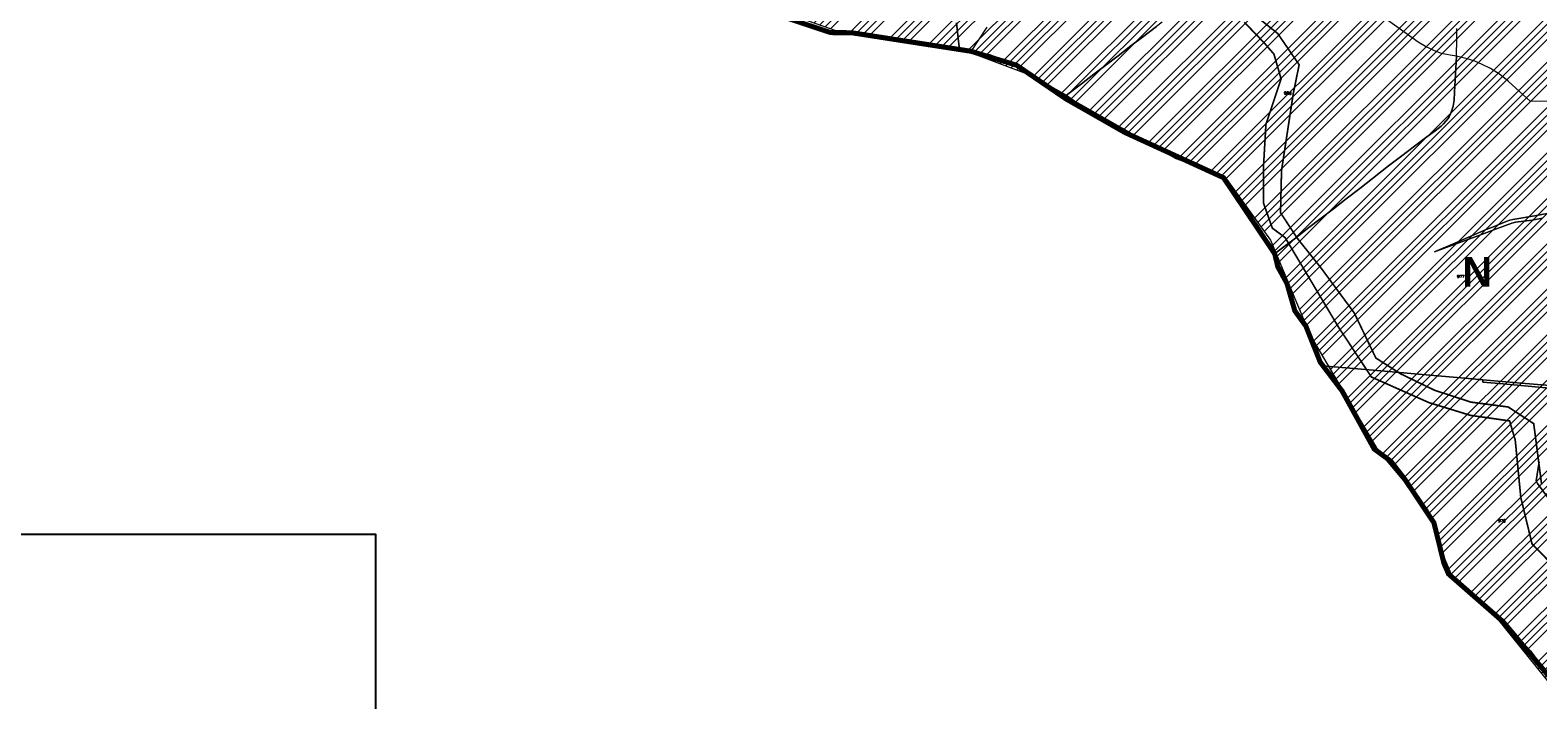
# Model space of a CAD drawing. Header units: metres. Extents: x 578835 to 593571, y 248557 to 255108.
# Tile 17 of 251: x 579947 to 581736, y 250535 to 251329. Entities that reach past the tile are written whole.
import ezdxf

# ---------------------------------------------------------------- set-up
doc = ezdxf.new("R2010")
doc.units = ezdxf.units.M
doc.linetypes.add('CACHEX2', pattern=[0.75, 0.5, -0.25])
doc.linetypes.add('SOLID_LINE', pattern=[0])
for name, color, linetype, lineweight in [('Cad-HYDROGRAPHI_COURS_D_EAU28', 5, 'SOLID_LINE', 0), ('Cad-PARCELLAIRE_PARCELLE1', 250, 'SOLID_LINE', 0), ('Cad-RESEAU_ROUT_LIMITE_DE_VOIE_P23', 8, 'SOLID_LINE', 0), ('Cad-TOPONYMIE_NUMERO_DE_PARCELL182', 250, 'SOLID_LINE', 0), ('PLU', 7, 'CACHEX2', 5), ('PPRIF - contour', 10, 'Continuous', 9)]:
    doc.layers.add(name, color=color, linetype=linetype, lineweight=lineweight)
doc.layers.add('PLU nom', color=7, linetype='Continuous')
doc.layers.add('présentation - une seule planche', color=7, linetype='Continuous')
doc.styles.add('Présentation POS', font='ARCHITRN.TTF', dxfattribs={"height": 120})
doc.styles.get("Standard").update_dxf_attribs({"font": 'arialbd_0.ttf', "height": 50})
doc.styles.add('TEXTSTYLE_45_11', font='txt.shx', dxfattribs={"oblique": 50})

msp = doc.modelspace()

# ---------------------------------------------------------------- hatches: boundary and pattern name
at = {"layer": 'PPRIF - contour', "lineweight": 15}
h = msp.add_hatch(dxfattribs=at)
h.set_pattern_fill('ANSI34', color=30, scale=2, style=0)
h.paths.add_polyline_path([(583168.6, 249236.6), (583178, 249273.4), (583184.2, 249314.4), (583186.9, 249348.5), (583183.8, 249412.7), (583188.3, 249497.8), (583209.6, 249638.6), (583209.6, 249654.2), (583202.9, 249764.7), (583181.2, 249772.5), (583212.2, 249841.8), (583235.3, 249974.6), (583193.5, 249985.1), (583186, 250045.5), (583188.3, 250067.2), (583195.8, 250078.1), (583245.8, 250078.4), (583251, 250132.9), (583194.3, 250138.8), (583209.9, 250168.3), (583209.2, 250188.5), (583208.2, 250203.8), (583217.4, 250267.6), (583213.6, 250277.4), (583257, 250284.7), (583262.3, 250350.3), (583266.2, 250436.4), (583274.5, 250436.7), (583214.4, 250499.3), (583184.6, 250537.4), (583218.9, 250547.1), (583241.1, 250552.1), (583269.7, 250547.1), (583271.2, 250569.5), (583274.9, 250580.7), (583286.5, 250597.8), (583293.7, 250716.6), (583278.7, 250731.4), (583193.7, 250750.3), (583156.8, 250759.3), (583135.7, 250831.5), (583141.4, 250856.5), (583145.7, 250864), (583161.1, 250891.6), (583169.3, 250905.2), (583172.6, 250920.3), (583171.5, 250936.4), (583169.3, 250950.6), (583181.9, 251003.3), (583206.9, 251084), (583216.6, 251114.1), (583232.4, 251161.8), (583245.3, 251209.4), (583234.5, 251210.9), (583234.1, 251288.1), (583244.7, 251288.4), (583237.9, 251328.7), (583229.5, 251356), (583200.1, 251357.4), (583190.5, 251371.4), (583189.7, 251379.6), (583190.1, 251406.1), (583244.2, 251415.8), (583256, 251419), (583270.7, 251430.9), (583295.5, 251440.9), (583325.2, 251451.6), (583340.9, 251464.4), (583366, 251457.9), (583398.6, 251444.9), (583422.1, 251436.4), (583417.6, 251462.9), (583418.1, 251496), (583409.1, 251546.1), (583400.1, 251585.2), (583360, 251579.2), (583345, 251609.2), (583333.9, 251624.8), (583325.9, 251633.3), (583319.4, 251648.3), (583296.3, 251649.3), (583292.3, 251666.9), (583282, 251764.4), (583240.6, 251790), (583212.8, 251805.8), (583221.3, 251831.8), (583251.4, 251830.5), (583273, 251828.2), (583262.7, 251903.9), (583199.7, 251895.4), (583192.9, 251945.3), (583256.3, 251954.3), (583243.7, 252050.5), (583214.5, 252068.3), (583208.7, 252073.7), (583201.9, 252137.9), (583178.1, 252135.2), (583184, 252176.1), (583226.7, 252181.7), (583216.8, 252253.1), (583211, 252307.9), (583193.4, 252422.3), (583179, 252519.8), (583167.7, 252607.7), (583178.5, 252614.4), (583188.3, 252625.4), (583184.9, 252642), (583192.1, 252639.8), (583210.9, 252641.9), (583205, 252676.9), (583200.1, 252708.5), (583205, 252708), (583195, 252797.4), (583191, 252799.3), (583173.5, 252800.6), (583168.1, 252797.6), (583165.7, 252793.8), (583165.7, 252787.7), (583073, 252815.4), (583065.7, 252814.1), (583065.9, 252812.7), (583046.9, 252808.3), (583047, 252816), (582997.1, 252812.4), (582995.9, 252782.4), (582980.2, 252787.7), (582949.9, 252804.9), (582947.3, 252800.7), (582935.2, 252777.6), (582924.4, 252768.8), (582917.3, 252760.6), (582910.9, 252748.5), (582903.8, 252736.4), (582880, 252724.9), (582817.6, 252706.2), (582782.6, 252696.4), (582747.7, 252696.6), (582653.2, 252726.3), (582583.5, 252736.7), (582547.5, 252745.9), (582391.9, 252693.8), (582342.7, 252696.6), (582258, 252701.1), (582228.9, 252730), (582194.3, 252754.7), (582137.1, 252749.1), (582028.4, 252701.2), (581997, 252701.8), (581923.1, 252644), (581895.4, 252653.8), (581783, 252699.9), (581749.2, 252724.5), (581694.5, 252730.6), (581626.9, 252779.7), (581623.7, 252832.1), (581569, 252867.1), (581549.9, 252902.8), (581520.9, 252875.8), (581488.9, 252861.1), (581415.1, 252871.7), (581334, 252861.2), (581285.9, 252845.9), (581226.3, 252859.4), (581213.3, 252849), (581176.8, 252829.2), (581135.6, 252832.3), (581093.8, 252851.3), (581026.2, 252865.7), (580894.2, 252860), (580764.2, 252821.8), (580666.3, 252837.9), (580607, 252807.3), (580553.4, 252826), (580518.4, 252831.2), (580426.2, 252844.6), (580314.8, 252864.5), (580232.5, 252861.6), (580193.3, 252877.9), (579737.7, 252731.1), (579339.3, 252594.9), (579467.3, 252530), (579492.3, 252526.5), (579537.9, 252506.9), (579628.3, 252502), (579673.3, 252488.3), (579756.6, 252421.2), (579801.6, 252412.3), (579849.5, 252376.7), (579890.1, 252373.2), (579954.1, 252363), (580003.1, 252331.2), (580020.7, 252319.9), (580037.8, 252307.6), (580048.5, 252295.4), (580067.1, 252269.5), (580095.5, 252178.5), (580127.7, 252086.6), (580157.2, 252011.7), (580209.3, 251928.5), (580208.4, 251858.2), (580196.2, 251818.1), (580206.3, 251790.3), (580227.1, 251716.5), (580274.5, 251674), (580324.8, 251599.6), (580345.2, 251568), (580352.3, 251548.4), (580380.6, 251474.6), (580498.1, 251465.1), (580632.3, 251425.6), (580688.9, 251403.8), (580903, 251328.7), (581057.2, 251304.5), (581128.9, 251277.4), (581306.2, 251176.5), (581363.6, 251156.1), (581418.4, 251079.7), (581465.7, 250967.2), (581546, 250830.9), (581604.7, 250760.4), (581621.3, 250710.8), (581635.3, 250677.6), (581677.4, 250643.3), (581761.5, 250538.8), (581878, 250481.6), (581978.4, 250416), (582083.6, 250336.2), (582132.1, 250253), (582193.1, 250147.3), (582211.3, 250118.2), (582217.8, 250080.3), (582244.2, 249930.1), (582252.9, 249788.8), (582279.9, 249720.7), (582264.1, 249693.2), (582229.1, 249577), (582243.7, 249504.2), (582236.5, 249458.4), (582233.1, 249417.2), (582207.9, 249404.1), (582210.7, 249314.7), (582282.5, 249136.4), (582365.8, 249069.6), (582329.5, 248868.7), (582370.3, 248802.9), (582390, 248830.9), (582435.3, 248829.4), (582475.8, 248930.6), (582488.2, 248933.8), (582505, 248934.9), (582536.6, 248931), (582545.6, 248873.5), (582547.7, 248837.8), (582559.3, 248733.3), (582660.3, 248732), (582707.7, 248722.6), (582711.1, 248844.3), (582713.8, 248853.6), (582730.1, 248933.3), (582770.6, 249048.6), (582781.2, 249070.8), (582782.9, 249074.1), (582786.7, 249073.5), (582794.3, 249066.4), (582796, 249060.4), (582802, 249037.4), (582837.5, 249029.2), (582847.9, 249019.4), (582859.4, 249022.7), (582870.9, 249021.6), (582882.9, 249029.8), (582897.7, 249024.9), (582894.4, 249004.6), (582898.8, 248991.5), (582903.2, 248984.9), (582914.7, 248986), (582980.9, 249040.1), (583036.7, 249107.5), (583089.8, 249152.9), (583097, 249144.7), (583169.3, 249123.7), (583150.9, 249178.9), (583158.8, 249200.1)])

# ---------------------------------------------------------------- linework, layer by layer
at = {"layer": 'Cad-HYDROGRAPHI_COURS_D_EAU28'}
for points in [[(581754.8, 251113), (581734.2, 251109.1), (581706, 251104.2), (581702.4, 251103.6), (581698.1, 251101.9), (581682, 251095.3), (581674.4, 251092.3), (581652.7, 251082.9), (581634.4, 251075.2), (581613, 251066), (581634.2, 251073.7), (581650.4, 251079.7), (581668.9, 251086.7), (581686.5, 251093.2), (581704.8, 251100.1), (581709.2, 251101.3), (581729, 251103.7), (581741, 251105.9)], [(581749.7, 250907.5), (581715.9, 250910.3), (581670.5, 250914.2), (581670.4, 250911.5), (581694.5, 250909.3), (581749.4, 250904.3)], [(581737, 250817), (581733.6, 250794.5), (581735.2, 250791.2), (581747.6, 250774.6)]]:
    msp.add_lwpolyline(points, dxfattribs=at)
at = {"layer": 'Cad-PARCELLAIRE_PARCELLE1'}
for points in [[(581046.2, 251337.5), (581048.2, 251319.4), (581049.8, 251305.4), (581012.7, 251311.1), (580982.4, 251315.6), (580965.8, 251318.4), (580951.7, 251321.2), (580934.7, 251324.4), (580921.4, 251325.8), (580897, 251325.9), (580867, 251335.9)], [(581081.9, 251332.6), (581063.1, 251303.8), (581049.8, 251305.4), (581048.2, 251319.4), (581046.2, 251337.5)], [(581081.9, 251332.6), (581063.1, 251303.8), (581085.6, 251300.2), (581117.1, 251287.4), (581130.9, 251278.4), (581157.5, 251262.6), (581176.4, 251251.7), (581194.2, 251265.2), (581209.1, 251276.6), (581223.3, 251287.6), (581237.7, 251298.4), (581253, 251310.3), (581266.8, 251320.7), (581283.3, 251333.3)], [(581290.1, 251338.4), (581266.8, 251320.7), (581253, 251310.3), (581237.7, 251298.4), (581223.3, 251287.6), (581209.1, 251276.6), (581194.2, 251265.2), (581176.4, 251251.7), (581195.4, 251238.4), (581215.5, 251224.7), (581231.5, 251213.9), (581245.6, 251207.5), (581268.9, 251196.9), (581295.4, 251184.8), (581321.9, 251172.6), (581341.4, 251163.8), (581362.7, 251153.7), (581365.2, 251151.3), (581375.5, 251137.4), (581387.2, 251121.1), (581399.2, 251103.2), (581404.1, 251096.1), (581413.5, 251082), (581419.7, 251072.1), (581421.3, 251068.6), (581423.4, 251063.6), (581437.4, 251074.2), (581448, 251082.3), (581462.5, 251093.6), (581478.5, 251105.8), (581493.1, 251117.1), (581508.2, 251128.7), (581524.3, 251141.3), (581539.5, 251153), (581558.6, 251167.8), (581572.7, 251178.5), (581589.4, 251191.3), (581603.8, 251202.3), (581613.7, 251209.7), (581620.8, 251215.2), (581623.7, 251217.9), (581626.5, 251220.8), (581629.2, 251224.1), (581630.5, 251226.1), (581631.5, 251228.4), (581633.7, 251234.1), (581635, 251238.7), (581635.5, 251241.1), (581636.2, 251246), (581636.8, 251255.3), (581638.1, 251276.8), (581639.3, 251297.9), (581639.5, 251319.1), (581639.7, 251331)], [(581751.3, 251244.8), (581726.9, 251244.4), (581700.4, 251268.6), (581690.3, 251276.9), (581679.6, 251283.3), (581669.6, 251288.3), (581660.8, 251292.2), (581651.9, 251295), (581639.3, 251297.9), (581639.5, 251319.1), (581639.7, 251331)], [(581751.3, 251244.8), (581726.9, 251244.4), (581700.4, 251268.6), (581690.3, 251276.9), (581679.6, 251283.3), (581669.6, 251288.3), (581660.8, 251292.2), (581651.9, 251295), (581639.3, 251297.9), (581638.1, 251276.8), (581636.8, 251255.3), (581636.2, 251246), (581635.5, 251241.1), (581635, 251238.7), (581633.7, 251234.1), (581631.5, 251228.4), (581630.5, 251226.1), (581629.2, 251224.1), (581626.5, 251220.8), (581623.7, 251217.9), (581620.8, 251215.2), (581613.7, 251209.7), (581603.8, 251202.3), (581589.4, 251191.3), (581572.7, 251178.5), (581558.6, 251167.8), (581539.5, 251153), (581524.3, 251141.3), (581508.2, 251128.7), (581493.1, 251117.1), (581478.5, 251105.8), (581462.5, 251093.6), (581448, 251082.3), (581437.4, 251074.2), (581423.4, 251063.6), (581427.9, 251048.1), (581428.9, 251044.8), (581430.2, 251042.5), (581437.8, 251028.7), (581441.4, 251020.9), (581443.5, 251015.1), (581445.6, 251008), (581447.3, 251000.7), (581448.7, 250994.6), (581449.8, 250992.3), (581452.6, 250988.5), (581460.4, 250977.7), (581463, 250969.4), (581469.3, 250949.7), (581477.6, 250934.7), (581479, 250932), (581480.3, 250930.6), (581507.8, 250928.5), (581540.1, 250925.6), (581607.6, 250919.8), (581649.2, 250916.2), (581670.5, 250914.2), (581715.9, 250910.3), (581749.7, 250907.5)], [(581741, 251105.9), (581729, 251103.7), (581709.2, 251101.3), (581704.8, 251100.1), (581686.5, 251093.2), (581668.9, 251086.7), (581650.4, 251079.7), (581634.2, 251073.7), (581613, 251066), (581634.4, 251075.2), (581652.7, 251082.9), (581674.4, 251092.3), (581682, 251095.3), (581698.1, 251101.9), (581702.4, 251103.6), (581706, 251104.2), (581734.2, 251109.1), (581754.8, 251113)], [(581749.4, 250904.3), (581694.5, 250909.3), (581670.4, 250911.5), (581670.5, 250914.2), (581670.5, 250914.2), (581670.5, 250914.2), (581649.2, 250916.2), (581607.6, 250919.8), (581540.1, 250925.6), (581507.8, 250928.5), (581480.3, 250930.6), (581494.3, 250912.6), (581500.9, 250904), (581503.4, 250900.8), (581511.9, 250885.4), (581523.6, 250864.1), (581534.5, 250844.3), (581541.4, 250832), (581557.3, 250820.3), (581561.1, 250817.5), (581564.4, 250814.4), (581566.3, 250812.3), (581568.8, 250808.7), (581577.5, 250796.4), (581586.6, 250783.8), (581592.8, 250775.1), (581600.6, 250763.9), (581606.6, 250754.4), (581612.2, 250744.5), (581613.9, 250740.4), (581615.2, 250736.2), (581616.9, 250728.8), (581618.8, 250720.1), (581622.1, 250705), (581624.2, 250696), (581625.1, 250693.3), (581626.2, 250689.9), (581627.5, 250686.7), (581628.3, 250685.2), (581629.7, 250683.7), (581645.4, 250668.9), (581657.2, 250658.1), (581669.5, 250647.9), (581690, 250630.7), (581694.3, 250627.1), (581699.2, 250622.3), (581709, 250610.2), (581719.2, 250600.6), (581723.3, 250596.5), (581726.9, 250592.6), (581736.9, 250579.2)], [(581747.6, 250774.6), (581735.2, 250791.2), (581733.6, 250794.5), (581737, 250817)]]:
    msp.add_lwpolyline(points, dxfattribs=at)
at = {"layer": 'Cad-RESEAU_ROUT_LIMITE_DE_VOIE_P23', "ltscale": 0.4, "const_width": 2}
for points in [[(581740.1, 250789.8), (581733.2, 250843.2), (581730.7, 250862.2), (581700.5, 250881.9), (581656.3, 250887.7), (581613.3, 250901.7), (581572.6, 250921.4), (581543.5, 250940), (581517.9, 250993.4), (581478.4, 251046.9), (581450.2, 251082.2), (581430.4, 251112.4), (581431.6, 251162.4), (581445.6, 251254.2), (581452.5, 251287.9), (581427, 251325), (581397.9, 251348.3)], [(581387.5, 251338.3), (581411.2, 251313.7), (581422.6, 251300.5), (581431.1, 251271.1), (581413.1, 251217.2), (581410.3, 251168.9), (581410.3, 251123.5), (581420.7, 251094.1), (581435.9, 251082.8), (581499.5, 250976.1), (581538.3, 250917.4), (581606.5, 250887.1), (581655.7, 250872), (581702.1, 250865.4), (581708.8, 250842.6), (581715.4, 250774.5), (581728.7, 250719.6), (581768.4, 250678.9)]]:
    msp.add_lwpolyline(points, dxfattribs=at)
at = {"layer": 'Cad-RESEAU_ROUT_LIMITE_DE_VOIE_P23'}
msp.add_lwpolyline([(581639.2, 251297.9), (581631.7, 251299.2), (581627.4, 251300), (581621.5, 251301.3), (581612.9, 251304.3), (581609, 251306.3), (581602.2, 251309.7), (581593.5, 251314.6), (581576.6, 251327), (581562.9, 251336.7), (581557.3, 251340.6), (581548.4, 251347.1)], dxfattribs=at)
at = {"layer": 'PLU', "color": 7, "ltscale": 2, "const_width": 6}
msp.add_lwpolyline([(581755.8, 250554.2), (581694.4, 250627.2), (581629.7, 250683.8), (581624.3, 250696.2), (581612.3, 250744.7), (581577.6, 250796.5), (581561.2, 250817.6), (581541.5, 250832.1), (581503.4, 250901), (581477.5, 250935.1), (581460.5, 250977.8), (581447.4, 250995.9), (581437.9, 251028.8), (581427.2, 251048.2), (581423.5, 251063.7), (581362.8, 251153.9), (581245.7, 251207.6), (581215.6, 251224.8), (581175.6, 251247.6), (581117.2, 251287.4), (581063.2, 251303.9), (580921.5, 251325.9), (580897.1, 251326), (580810.5, 251354.8)], dxfattribs=at)
at = {"layer": 'PPRIF - contour', "flags": 128}
msp.add_lwpolyline([(580688.9, 251403.8), (580903, 251328.7), (581057.2, 251304.5), (581128.9, 251277.4), (581306.2, 251176.5), (581306.2, 251176.5), (581363.6, 251156.1), (581418.4, 251079.7), (581465.7, 250967.2), (581546, 250830.9), (581604.7, 250760.4), (581621.3, 250710.8), (581635.3, 250677.6), (581677.4, 250643.3), (581761.5, 250538.8)], dxfattribs=at)
at = {"layer": 'présentation - une seule planche', "linetype": 'ByBlock', "ltscale": 80, "flags": 128}
msp.add_lwpolyline([(578834.7, 250731.2), (580357.1, 250731.2), (580357.1, 248557.2), (578834.7, 248557.2)], close=True, dxfattribs=at)

# ---------------------------------------------------------------- texts
at = {"layer": 'Cad-TOPONYMIE_NUMERO_DE_PARCELL182', "style": 'TEXTSTYLE_45_11'}
for s, p in [('986', (581434.6, 251252.5)), ('977', (581639.8, 251035)), ('976', (581688.4, 250745.2))]:
    msp.add_text(s, height=3.49, rotation=359.5887, dxfattribs=at).set_placement(p)
at = {"layer": 'PLU nom', "insert": (581663.6, 251059.8), "char_height": 35, "width": 195.342, "attachment_point": 2}
msp.add_mtext('N', dxfattribs=at)
at = {"layer": 'présentation - une seule planche', "insert": (579762, 250669.3), "char_height": 31.511, "width": 1496.25, "attachment_point": 2, "style": 'Présentation POS'}
msp.add_mtext("{\\fArial|b0|i0|c0|p34;Département de\\PHAUTE CORSE\\P\\P \\P\\H2x;Commune de\\P\\fArial|b1|i0|c0|p34;\\H1.25x;LUCCIANA\\P\\P\\H1.396x;Plan Local\\Pd'Urbanisme\\P\\fArial|b1|i1|c0|p34;\\H0.50012x;Modification n°4\\fArial|b1|i0|c0|p34;\\H1.5262x;\\P\\P\\H0.3752x;\\PEchelle : 1 / 7500 ème}", dxfattribs=at)

doc.saveas('drawing.dxf')
